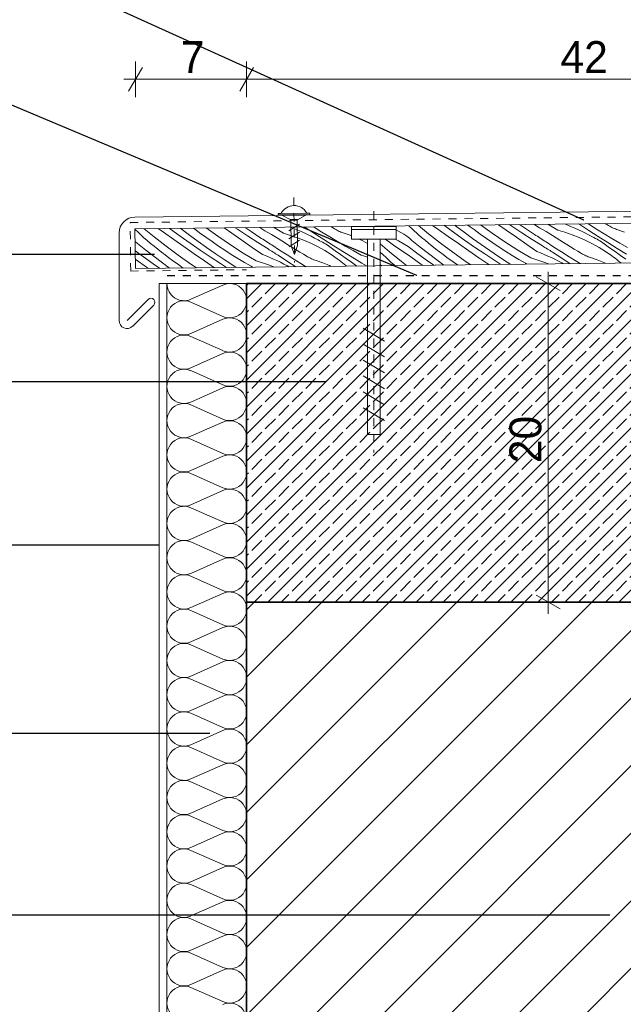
# Model space of a CAD drawing. Extents: x -109972 to -86652, y 98618 to 122888.
# Tile 42 of 74: x -93004 to -92625, y 107016 to 107634. Entities that reach past the tile are written whole.
import ezdxf

# ---------------------------------------------------------------- set-up
doc = ezdxf.new("R2010")
doc.units = 0
doc.header["$MEASUREMENT"] = 0
doc.linetypes.add('Dashed', pattern=[56.444445, 28.222222, -28.222222])
doc.linetypes.add('Hidden Line', pattern=[10, 5, -5])
for name, color, linetype, lineweight in [('A-Opisy_Nr_Pióra__21', 7, 'Continuous', 13), ('Arch konstrukcja dachu_Nr_Pióra__21', 7, 'Continuous', 13), ('Arch wykończenie_Nr_Pióra__46', 5, 'Continuous', 13), ('Arch wymiary_Nr_Pióra__21', 7, 'Continuous', 13), ('Arch ściany nośne_Nr_Pióra__21', 7, 'Continuous', 13), ('Arch ściany nośne_Nr_Pióra__27', 7, 'Continuous', 35), ('INWENT.ŚCIANY_Nr_Pióra__1', 7, 'Continuous', 25), ('INWENT.ŚCIANY_Nr_Pióra__21', 7, 'Continuous', 13)]:
    doc.layers.add(name, color=color, linetype=linetype, lineweight=lineweight)
doc.layers.add('Arch ocieplenie', color=7, linetype='Continuous')
doc.layers.add('Arch wymiary', color=7, linetype='Continuous')
for name, color, linetype, lineweight, true_color in [('Arch ocieplenie_Nr_Pióra__25', 7, 'Continuous', 15, 0x40a5ff), ('Arch stropy_Nr_Pióra__3', 7, 'Continuous', 18, 0xff6600), ('Arch wykończenie_Nr_Pióra__14', 7, 'Continuous', 18, 0xbd8b17), ('arch wypelnienia_Nr_Pióra__104', 7, 'Continuous', 13, 0x876532)]:
    doc.layers.add(name, color=color, linetype=linetype, lineweight=lineweight, true_color=true_color)
doc.styles.add('GENERATED_STYLE_2', font='txt')
doc.dimstyles.new('GENERATED_STYLE__3', dxfattribs={"dimtxt": 20, "dimasz": 11.4, "dimexe": 0.18, "dimexo": 0, "dimgap": 0.09, "dimtad": 1, "dimdec": 0, "dimlfac": 0.1, "dimzin": 0, "dimdsep": 46, "dimtxsty": 'GENERATED_STYLE_2', "dimblk": 'ARROWHEAD_2', "dimblk1": 'ARROWHEAD_2', "dimblk2": 'ARROWHEAD_2', "dimcen": 0.09, "dimclrd": 7, "dimclre": 7, "dimclrt": 7, "dimazin": 0, "dimtfac": 1, "dimtdec": 4, "dimtmove": 0, "dimatfit": 3, "dimfxl": 0, "dimtolj": 1, "dimtzin": 0, "dimarcsym": 0})
doc.dimstyles.new('GENERATED_STYLE__4', dxfattribs={"dimtxt": 20, "dimasz": 11.4, "dimexe": 0.18, "dimexo": 0, "dimgap": 0.09, "dimtad": 1, "dimtih": 1, "dimtoh": 1, "dimdec": 0, "dimlfac": 0.1, "dimzin": 0, "dimdsep": 46, "dimtxsty": 'GENERATED_STYLE_2', "dimblk": 'ARROWHEAD_2', "dimblk1": 'ARROWHEAD_2', "dimblk2": 'ARROWHEAD_2', "dimcen": 0.09, "dimclrd": 7, "dimclre": 7, "dimclrt": 7, "dimazin": 0, "dimtfac": 1, "dimtdec": 4, "dimtmove": 0, "dimatfit": 3, "dimfxl": 0, "dimtolj": 1, "dimtzin": 0, "dimarcsym": 0})
doc.dimstyles.new('GENERATED_STYLE__5', dxfattribs={"dimtxt": 0.18, "dimasz": 27.36, "dimexe": 0.18, "dimexo": 0.0625, "dimgap": 0.09, "dimtad": 0, "dimtih": 1, "dimtoh": 1, "dimdec": 4, "dimzin": 0, "dimdsep": 46, "dimcen": 0.09, "dimadec": 0, "dimazin": 0, "dimtfac": 1, "dimtdec": 4, "dimtmove": 0, "dimatfit": 3, "dimldrblk": 'ARROWHEAD_5', "dimfxl": 0, "dimtolj": 1, "dimtzin": 0, "dimarcsym": 0})

# ---------------------------------------------------------------- blocks, each defined once
blk = doc.blocks.new('*X12')
at = {"layer": 'arch wypelnienia_Nr_Pióra__104', "linetype": 'Continuous'}
for p, q in [((-92929.79, 107500.37), (-92932.03, 107502.31)), ((-92920.04, 107497.64), (-92926.22, 107502.72)), ((-92914.18, 107500.48), (-92917.52, 107502.81)), ((-92909.74, 107502.5), (-92910.27, 107502.89)), ((-92903.56, 107498.02), (-92909.74, 107502.5)), ((-92903, 107502.61), (-92903.46, 107502.97)), ((-92897.73, 107498.63), (-92903, 107502.61)), ((-92893.77, 107501.94), (-92895.23, 107503.06)), ((-92891.44, 107500.2), (-92893.77, 107501.94)), ((-92880, 107497.92), (-92887.36, 107503.15)), ((-92871.29, 107499.94), (-92876.09, 107503.27)), ((-92867.69, 107502.42), (-92869.07, 107503.35)), ((-92861.33, 107498.2), (-92867.69, 107502.42)), ((-92859.06, 107500.85), (-92862.88, 107503.41)), ((-92850.36, 107501.46), (-92853.68, 107503.51)), ((-92846.22, 107498.98), (-92850.36, 107501.46)), ((-92838.8, 107499.87), (-92844.95, 107503.61)), ((-92834.4, 107503.73), (-92832.57, 107503)), ((-92832.57, 107503), (-92830.3, 107502.06)), ((-92830.3, 107502.06), (-92828.05, 107501.08)), ((-92825.05, 107503.48), (-92825.62, 107503.82)), ((-92819.22, 107499.63), (-92825.05, 107503.48)), ((-92819.42, 107503.63), (-92819.81, 107503.89)), ((-92814.59, 107500.58), (-92819.42, 107503.63)), ((-92806.88, 107502.76), (-92809.01, 107504)), ((-92806.21, 107502.34), (-92806.88, 107502.76)), ((-92805.52, 107501.95), (-92806.21, 107502.34)), ((-92804.82, 107501.58), (-92805.52, 107501.95)), ((-92804.11, 107501.24), (-92804.82, 107501.58)), ((-92803.39, 107500.92), (-92804.11, 107501.24)), ((-92926.63, 107497.25), (-92929.79, 107500.37)), ((-92924.42, 107495.37), (-92926.63, 107497.25)), ((-92922.2, 107493.51), (-92924.42, 107495.37)), ((-92912.51, 107491.74), (-92920.04, 107497.64)), ((-92907.72, 107495.99), (-92914.18, 107500.48)), ((-92901.27, 107491.49), (-92907.72, 107495.99)), ((-92897.33, 107493.61), (-92903.56, 107498.02)), ((-92892.41, 107494.71), (-92897.73, 107498.63)), ((-92887.54, 107497.36), (-92891.44, 107500.2)), ((-92883.6, 107494.57), (-92887.54, 107497.36)), ((-92872.07, 107492.57), (-92880, 107497.92)), ((-92864.83, 107495.45), (-92871.29, 107499.94)), ((-92858.37, 107490.96), (-92864.83, 107495.45)), ((-92854.92, 107494.06), (-92861.33, 107498.2)), ((-92853.53, 107497.23), (-92859.06, 107500.85)), ((-92852.6, 107496.63), (-92853.53, 107497.23)), ((-92851.66, 107496.03), (-92852.6, 107496.63)), ((-92850.72, 107495.43), (-92851.66, 107496.03)), ((-92849.79, 107494.84), (-92850.72, 107495.43)), ((-92842.04, 107496.56), (-92846.22, 107498.98)), ((-92839.81, 107495.1), (-92842.04, 107496.56)), ((-92837.57, 107493.65), (-92839.81, 107495.1)), ((-92838.8, 107499.87), (-92834.29, 107498.53)), ((-92834.29, 107498.53), (-92829.84, 107497)), ((-92829.84, 107497), (-92825.46, 107495.27)), ((-92828.05, 107501.08), (-92825.81, 107500.07)), ((-92825.81, 107500.07), (-92823.6, 107499.02)), ((-92825.46, 107495.27), (-92821.17, 107493.35)), ((-92823.6, 107499.02), (-92821.4, 107497.93)), ((-92821.4, 107497.93), (-92819.21, 107496.81)), ((-92813.36, 107495.84), (-92819.22, 107499.63)), ((-92819.21, 107496.81), (-92817.05, 107495.65)), ((-92816.08, 107495.19), (-92817.05, 107495.65)), ((-92815.12, 107494.7), (-92816.08, 107495.19)), ((-92809.72, 107497.58), (-92814.59, 107500.58)), ((-92807.47, 107492.09), (-92813.36, 107495.84)), ((-92804.82, 107494.63), (-92809.72, 107497.58)), ((-92802.65, 107500.62), (-92803.39, 107500.92)), ((-92801.91, 107500.36), (-92802.65, 107500.62)), ((-92801.16, 107500.12), (-92801.91, 107500.36)), ((-92796.95, 107498.7), (-92801.16, 107500.12)), ((-92795.92, 107498.28), (-92796.95, 107498.7)), ((-92788.86, 107495.07), (-92791.14, 107496.18)), ((-92785.92, 107493.39), (-92788.86, 107495.07)), ((-92930.44, 107493.37), (-92931.94, 107494.66)), ((-92926.79, 107485.07), (-92931.88, 107488.84)), ((-92925.27, 107489.24), (-92930.44, 107493.37)), ((-92920.06, 107485.18), (-92925.27, 107489.24)), ((-92919.95, 107491.67), (-92922.2, 107493.51)), ((-92917.69, 107489.85), (-92919.95, 107491.67)), ((-92915.42, 107488.05), (-92917.69, 107489.85)), ((-92904.85, 107486.03), (-92912.51, 107491.74)), ((-92894.81, 107487), (-92901.27, 107491.49)), ((-92891.06, 107489.27), (-92897.33, 107493.61)), ((-92887.03, 107490.87), (-92892.41, 107494.71)), ((-92884.74, 107484.99), (-92891.06, 107489.27)), ((-92881.6, 107487.11), (-92887.03, 107490.87)), ((-92879.61, 107491.84), (-92883.6, 107494.57)), ((-92875.58, 107489.18), (-92879.61, 107491.84)), ((-92871.52, 107486.57), (-92875.58, 107489.18)), ((-92864.02, 107487.41), (-92872.07, 107492.57)), ((-92851.9, 107486.47), (-92858.37, 107490.96)), ((-92848.47, 107489.98), (-92854.92, 107494.06)), ((-92848.85, 107494.25), (-92849.79, 107494.84)), ((-92847.91, 107493.66), (-92848.85, 107494.25)), ((-92847.68, 107489.48), (-92848.47, 107489.98)), ((-92846.96, 107493.07), (-92847.91, 107493.66)), ((-92846.88, 107488.99), (-92847.68, 107489.48)), ((-92846.02, 107492.49), (-92846.96, 107493.07)), ((-92846.09, 107488.5), (-92846.88, 107488.99)), ((-92841.26, 107489.31), (-92846.02, 107492.49)), ((-92836.47, 107486.2), (-92841.26, 107489.31)), ((-92835.32, 107492.22), (-92837.57, 107493.65)), ((-92833.06, 107490.81), (-92835.32, 107492.22)), ((-92830.79, 107489.42), (-92833.06, 107490.81)), ((-92828.52, 107488.04), (-92830.79, 107489.42)), ((-92821.17, 107493.35), (-92816.96, 107491.24)), ((-92816.96, 107491.24), (-92812.86, 107488.95)), ((-92814.17, 107494.19), (-92815.12, 107494.7)), ((-92813.24, 107493.66), (-92814.17, 107494.19)), ((-92812.31, 107493.11), (-92813.24, 107493.66)), ((-92812.86, 107488.95), (-92808.86, 107486.48)), ((-92811.4, 107492.53), (-92812.31, 107493.11)), ((-92810.51, 107491.94), (-92811.4, 107492.53)), ((-92809.63, 107491.32), (-92810.51, 107491.94)), ((-92806.23, 107488.89), (-92809.63, 107491.32)), ((-92801.55, 107488.39), (-92807.47, 107492.09)), ((-92802.82, 107486.46), (-92806.23, 107488.89)), ((-92799.89, 107491.75), (-92804.82, 107494.63)), ((-92794.92, 107488.93), (-92799.89, 107491.75)), ((-92789.91, 107486.16), (-92794.92, 107488.93)), ((-92931.23, 107483.05), (-92931.82, 107483.46)), ((-92924.78, 107478.56), (-92931.23, 107483.05)), ((-92920.61, 107480.59), (-92926.79, 107485.07)), ((-92914.78, 107481.2), (-92920.06, 107485.18)), ((-92913.13, 107486.27), (-92915.42, 107488.05)), ((-92910.82, 107484.51), (-92913.13, 107486.27)), ((-92908.49, 107482.77), (-92910.82, 107484.51)), ((-92904.59, 107479.93), (-92908.49, 107482.77)), ((-92897.05, 107480.49), (-92904.85, 107486.03)), ((-92888.34, 107482.5), (-92894.81, 107487)), ((-92878.38, 107480.77), (-92884.74, 107484.99)), ((-92876.11, 107483.42), (-92881.6, 107487.11)), ((-92870.58, 107479.8), (-92876.11, 107483.42)), ((-92867.41, 107484.03), (-92871.52, 107486.57)), ((-92863.27, 107481.54), (-92867.41, 107484.03)), ((-92855.85, 107482.44), (-92864.02, 107487.41)), ((-92851.9, 107486.47), (-92849.62, 107485.57)), ((-92849.62, 107485.57), (-92847.35, 107484.63)), ((-92847.35, 107484.63), (-92845.1, 107483.65)), ((-92845.29, 107488), (-92846.09, 107488.5)), ((-92844.49, 107487.51), (-92845.29, 107488)), ((-92845.1, 107483.65), (-92842.87, 107482.64)), ((-92843.7, 107487.02), (-92844.49, 107487.51)), ((-92842.9, 107486.53), (-92843.7, 107487.02)), ((-92842.1, 107486.05), (-92842.9, 107486.53)), ((-92842.87, 107482.64), (-92840.65, 107481.59)), ((-92836.27, 107482.2), (-92842.1, 107486.05)), ((-92831.64, 107483.14), (-92836.47, 107486.2)), ((-92826.77, 107480.15), (-92831.64, 107483.14)), ((-92826.23, 107486.67), (-92828.52, 107488.04)), ((-92823.93, 107485.32), (-92826.23, 107486.67)), ((-92823.26, 107484.91), (-92823.93, 107485.32)), ((-92822.57, 107484.52), (-92823.26, 107484.91)), ((-92821.87, 107484.15), (-92822.57, 107484.52)), ((-92821.16, 107483.8), (-92821.87, 107484.15)), ((-92820.44, 107483.49), (-92821.16, 107483.8)), ((-92819.71, 107483.19), (-92820.44, 107483.49)), ((-92818.96, 107482.93), (-92819.71, 107483.19)), ((-92818.21, 107482.69), (-92818.96, 107482.93)), ((-92814.01, 107481.27), (-92818.21, 107482.69)), ((-92808.86, 107486.48), (-92804.97, 107483.83)), ((-92803.85, 107483.03), (-92804.97, 107483.83)), ((-92802.75, 107482.21), (-92803.85, 107483.03)), ((-92799.42, 107484.04), (-92802.82, 107486.46)), ((-92795.6, 107484.74), (-92801.55, 107488.39)), ((-92796.01, 107481.62), (-92799.42, 107484.04)), ((-92789.62, 107481.13), (-92795.6, 107484.74)), ((-92787.87, 107485.5), (-92789.91, 107486.16)), ((-92785.92, 107484.75), (-92787.87, 107485.5)), ((-92923.62, 107477.75), (-92924.78, 107478.56)), ((-92916.71, 107477.83), (-92920.61, 107480.59)), ((-92910.29, 107477.9), (-92914.78, 107481.2)), ((-92901.85, 107477.99), (-92904.59, 107479.93)), ((-92893.49, 107478.09), (-92897.05, 107480.49)), ((-92882.17, 107478.21), (-92888.34, 107482.5)), ((-92874.56, 107478.3), (-92878.38, 107480.77)), ((-92869.65, 107479.2), (-92870.58, 107479.8)), ((-92868.71, 107478.6), (-92869.65, 107479.2)), ((-92868.35, 107478.37), (-92868.71, 107478.6)), ((-92859.09, 107479.12), (-92863.27, 107481.54)), ((-92858.11, 107478.48), (-92859.09, 107479.12)), ((-92855.85, 107482.44), (-92851.34, 107481.1)), ((-92851.34, 107481.1), (-92846.89, 107479.57)), ((-92846.89, 107479.57), (-92844.53, 107478.64)), ((-92840.65, 107481.59), (-92838.45, 107480.5)), ((-92838.45, 107480.5), (-92836.27, 107479.38)), ((-92831.01, 107478.79), (-92836.27, 107482.2)), ((-92836.27, 107479.38), (-92835.08, 107478.74)), ((-92824.63, 107478.86), (-92826.77, 107480.15)), ((-92809.9, 107479.59), (-92814.01, 107481.27)), ((-92808.77, 107479.04), (-92809.9, 107479.59)), ((-92801.66, 107481.37), (-92802.75, 107482.21)), ((-92800.58, 107480.52), (-92801.66, 107481.37)), ((-92799.51, 107479.66), (-92800.58, 107480.52)), ((-92798.89, 107479.15), (-92799.51, 107479.66)), ((-92796.01, 107481.62), (-92792.59, 107479.22)), ((-92786.49, 107479.29), (-92789.62, 107481.13))]:
    blk.add_line(p, q, dxfattribs=at)
blk = doc.blocks.new('Wypełnienie_6')
at = {"layer": 'arch wypelnienia_Nr_Pióra__104', "linetype": 'Dashed'}
blk.add_blockref('*X12', (0, 0), dxfattribs=at)
blk = doc.blocks.new('*X14')
at = {"layer": 'arch wypelnienia_Nr_Pióra__104', "linetype": 'Continuous'}
for p, q in [((-92766.87, 107501.27), (-92767.92, 107501.75)), ((-92764.97, 107500.27), (-92766.87, 107501.27)), ((-92757.38, 107502.27), (-92760.05, 107504.59)), ((-92754.22, 107499.15), (-92757.38, 107502.27)), ((-92747.63, 107499.54), (-92753.86, 107504.66)), ((-92741.77, 107502.38), (-92745.18, 107504.76)), ((-92735.31, 107497.88), (-92741.77, 107502.38)), ((-92737.33, 107504.4), (-92737.92, 107504.84)), ((-92731.15, 107499.92), (-92737.33, 107504.4)), ((-92730.59, 107504.51), (-92731.12, 107504.91)), ((-92725.32, 107500.52), (-92730.59, 107504.51)), ((-92721.36, 107503.84), (-92722.89, 107505.01)), ((-92719.03, 107502.1), (-92721.36, 107503.84)), ((-92715.13, 107499.25), (-92719.03, 107502.1)), ((-92707.59, 107499.82), (-92715.02, 107505.09)), ((-92698.88, 107501.83), (-92703.76, 107505.22)), ((-92692.42, 107497.34), (-92698.88, 107501.83)), ((-92695.28, 107504.31), (-92696.74, 107505.3)), ((-92688.92, 107500.1), (-92695.28, 107504.31)), ((-92686.65, 107502.74), (-92690.55, 107505.37)), ((-92681.12, 107499.12), (-92686.65, 107502.74)), ((-92677.95, 107503.35), (-92681.37, 107505.47)), ((-92673.81, 107500.87), (-92677.95, 107503.35)), ((-92666.39, 107501.76), (-92672.64, 107505.57)), ((-92666.39, 107501.76), (-92661.88, 107500.43)), ((-92662.15, 107505.69), (-92660.16, 107504.9)), ((-92660.16, 107504.9), (-92657.89, 107503.96)), ((-92657.89, 107503.96), (-92655.64, 107502.98)), ((-92655.64, 107502.98), (-92653.4, 107501.96)), ((-92653.4, 107501.96), (-92651.19, 107500.91)), ((-92652.64, 107505.37), (-92653.32, 107505.79)), ((-92646.81, 107501.53), (-92652.64, 107505.37)), ((-92647.01, 107505.53), (-92647.51, 107505.85)), ((-92642.18, 107502.47), (-92647.01, 107505.53)), ((-92640.95, 107497.73), (-92646.81, 107501.53)), ((-92637.31, 107499.47), (-92642.18, 107502.47)), ((-92634.47, 107504.65), (-92636.72, 107505.97)), ((-92633.8, 107504.23), (-92634.47, 107504.65)), ((-92633.11, 107503.84), (-92633.8, 107504.23)), ((-92632.41, 107503.47), (-92633.11, 107503.84)), ((-92631.7, 107503.13), (-92632.41, 107503.47)), ((-92630.98, 107502.81), (-92631.7, 107503.13)), ((-92630.24, 107502.52), (-92630.98, 107502.81)), ((-92629.5, 107502.25), (-92630.24, 107502.52)), ((-92628.75, 107502.01), (-92629.5, 107502.25)), ((-92624.54, 107500.6), (-92628.75, 107502.01)), ((-92772.12, 107494.24), (-92774.89, 107496.18)), ((-92766.55, 107495.01), (-92768.54, 107496.18)), ((-92760.51, 107491.51), (-92766.55, 107495.01)), ((-92763.13, 107499.17), (-92764.97, 107500.27)), ((-92761.35, 107497.96), (-92763.13, 107499.17)), ((-92759.65, 107496.66), (-92761.35, 107497.96)), ((-92758.03, 107495.26), (-92759.65, 107496.66)), ((-92752.86, 107491.13), (-92758.03, 107495.26)), ((-92752.01, 107497.27), (-92754.22, 107499.15)), ((-92749.79, 107495.41), (-92752.01, 107497.27)), ((-92747.54, 107493.57), (-92749.79, 107495.41)), ((-92740.1, 107493.64), (-92747.63, 107499.54)), ((-92728.86, 107493.38), (-92735.31, 107497.88)), ((-92724.92, 107495.51), (-92731.15, 107499.92)), ((-92720, 107496.61), (-92725.32, 107500.52)), ((-92718.65, 107491.16), (-92724.92, 107495.51)), ((-92714.62, 107492.77), (-92720, 107496.61)), ((-92711.19, 107496.47), (-92715.13, 107499.25)), ((-92707.2, 107493.74), (-92711.19, 107496.47)), ((-92699.66, 107494.47), (-92707.59, 107499.82)), ((-92685.96, 107492.85), (-92692.42, 107497.34)), ((-92682.51, 107495.95), (-92688.92, 107500.1)), ((-92676.06, 107491.87), (-92682.51, 107495.95)), ((-92680.19, 107498.52), (-92681.12, 107499.12)), ((-92679.25, 107497.92), (-92680.19, 107498.52)), ((-92678.31, 107497.33), (-92679.25, 107497.92)), ((-92677.38, 107496.73), (-92678.31, 107497.33)), ((-92676.44, 107496.14), (-92677.38, 107496.73)), ((-92675.5, 107495.55), (-92676.44, 107496.14)), ((-92674.55, 107494.97), (-92675.5, 107495.55)), ((-92673.61, 107494.38), (-92674.55, 107494.97)), ((-92669.63, 107498.45), (-92673.81, 107500.87)), ((-92667.4, 107496.99), (-92669.63, 107498.45)), ((-92665.16, 107495.55), (-92667.4, 107496.99)), ((-92662.91, 107494.12), (-92665.16, 107495.55)), ((-92661.88, 107500.43), (-92657.43, 107498.9)), ((-92657.43, 107498.9), (-92653.05, 107497.17)), ((-92653.05, 107497.17), (-92648.76, 107495.25)), ((-92651.19, 107500.91), (-92648.99, 107499.83)), ((-92648.99, 107499.83), (-92646.8, 107498.7)), ((-92648.76, 107495.25), (-92644.55, 107493.14)), ((-92646.8, 107498.7), (-92644.64, 107497.55)), ((-92643.67, 107497.08), (-92644.64, 107497.55)), ((-92642.71, 107496.59), (-92643.67, 107497.08)), ((-92641.76, 107496.09), (-92642.71, 107496.59)), ((-92640.83, 107495.55), (-92641.76, 107496.09)), ((-92635.06, 107493.98), (-92640.95, 107497.73)), ((-92639.9, 107495), (-92640.83, 107495.55)), ((-92638.99, 107494.43), (-92639.9, 107495)), ((-92632.41, 107496.53), (-92637.31, 107499.47)), ((-92627.48, 107493.65), (-92632.41, 107496.53)), ((-92772.07, 107488.18), (-92777.92, 107493.23)), ((-92768.7, 107491.84), (-92772.12, 107494.24)), ((-92765.28, 107489.45), (-92768.7, 107491.84)), ((-92758.82, 107484.95), (-92765.28, 107489.45)), ((-92754.38, 107486.97), (-92760.51, 107491.51)), ((-92747.65, 107487.08), (-92752.86, 107491.13)), ((-92745.28, 107491.74), (-92747.54, 107493.57)), ((-92743.01, 107489.94), (-92745.28, 107491.74)), ((-92740.72, 107488.16), (-92743.01, 107489.94)), ((-92732.44, 107487.92), (-92740.1, 107493.64)), ((-92722.4, 107488.89), (-92728.86, 107493.38)), ((-92715.93, 107484.4), (-92722.4, 107488.89)), ((-92712.33, 107486.88), (-92718.65, 107491.16)), ((-92709.19, 107489), (-92714.62, 107492.77)), ((-92703.7, 107485.31), (-92709.19, 107489)), ((-92703.17, 107491.07), (-92707.2, 107493.74)), ((-92699.11, 107488.47), (-92703.17, 107491.07)), ((-92691.61, 107489.3), (-92699.66, 107494.47)), ((-92683.44, 107484.33), (-92691.61, 107489.3)), ((-92679.49, 107488.37), (-92685.96, 107492.85)), ((-92675.27, 107491.38), (-92676.06, 107491.87)), ((-92674.47, 107490.88), (-92675.27, 107491.38)), ((-92673.68, 107490.39), (-92674.47, 107490.88)), ((-92672.88, 107489.9), (-92673.68, 107490.39)), ((-92668.85, 107491.21), (-92673.61, 107494.38)), ((-92672.08, 107489.41), (-92672.88, 107489.9)), ((-92671.29, 107488.92), (-92672.08, 107489.41)), ((-92670.49, 107488.43), (-92671.29, 107488.92)), ((-92664.06, 107488.1), (-92668.85, 107491.21)), ((-92660.65, 107492.71), (-92662.91, 107494.12)), ((-92658.38, 107491.31), (-92660.65, 107492.71)), ((-92656.1, 107489.93), (-92658.38, 107491.31)), ((-92653.82, 107488.57), (-92656.1, 107489.93)), ((-92644.55, 107493.14), (-92640.45, 107490.85)), ((-92640.45, 107490.85), (-92636.45, 107488.37)), ((-92638.1, 107493.83), (-92638.99, 107494.43)), ((-92637.21, 107493.21), (-92638.1, 107493.83)), ((-92633.82, 107490.78), (-92637.21, 107493.21)), ((-92629.14, 107490.28), (-92635.06, 107493.98)), ((-92630.41, 107488.36), (-92633.82, 107490.78)), ((-92623.19, 107486.63), (-92629.14, 107490.28)), ((-92622.51, 107490.82), (-92627.48, 107493.65)), ((-92777.78, 107487.74), (-92777.92, 107487.85)), ((-92774.43, 107484.84), (-92777.78, 107487.74)), ((-92771.27, 107481.72), (-92774.43, 107484.84)), ((-92764.68, 107482.11), (-92772.07, 107488.18)), ((-92752.37, 107480.45), (-92758.82, 107484.95)), ((-92748.2, 107482.49), (-92754.38, 107486.97)), ((-92742.37, 107483.09), (-92747.65, 107487.08)), ((-92737.94, 107479.84), (-92742.37, 107483.09)), ((-92738.41, 107486.41), (-92740.72, 107488.16)), ((-92736.08, 107484.67), (-92738.41, 107486.41)), ((-92732.18, 107481.82), (-92736.08, 107484.67)), ((-92724.64, 107482.39), (-92732.44, 107487.92)), ((-92709.82, 107480.15), (-92715.93, 107484.4)), ((-92705.97, 107482.67), (-92712.33, 107486.88)), ((-92702.21, 107480.24), (-92705.97, 107482.67)), ((-92698.17, 107481.69), (-92703.7, 107485.31)), ((-92695, 107485.92), (-92699.11, 107488.47)), ((-92690.86, 107483.44), (-92695, 107485.92)), ((-92686.68, 107481.02), (-92690.86, 107483.44)), ((-92683.44, 107484.33), (-92678.93, 107483)), ((-92679.49, 107488.37), (-92677.21, 107487.47)), ((-92678.93, 107483), (-92674.48, 107481.47)), ((-92677.21, 107487.47), (-92674.94, 107486.53)), ((-92674.94, 107486.53), (-92672.69, 107485.55)), ((-92672.69, 107485.55), (-92670.46, 107484.53)), ((-92669.69, 107487.94), (-92670.49, 107488.43)), ((-92670.46, 107484.53), (-92668.24, 107483.48)), ((-92663.86, 107484.1), (-92669.69, 107487.94)), ((-92668.24, 107483.48), (-92666.04, 107482.4)), ((-92659.23, 107485.04), (-92664.06, 107488.1)), ((-92658.66, 107480.73), (-92663.86, 107484.1)), ((-92654.36, 107482.04), (-92659.23, 107485.04)), ((-92651.52, 107487.22), (-92653.82, 107488.57)), ((-92650.85, 107486.8), (-92651.52, 107487.22)), ((-92650.16, 107486.41), (-92650.85, 107486.8)), ((-92649.46, 107486.04), (-92650.16, 107486.41)), ((-92648.75, 107485.7), (-92649.46, 107486.04)), ((-92648.03, 107485.38), (-92648.75, 107485.7)), ((-92647.3, 107485.09), (-92648.03, 107485.38)), ((-92646.55, 107484.82), (-92647.3, 107485.09)), ((-92645.8, 107484.58), (-92646.55, 107484.82)), ((-92641.59, 107483.17), (-92645.8, 107484.58)), ((-92637.49, 107481.48), (-92641.59, 107483.17)), ((-92636.45, 107488.37), (-92632.56, 107485.73)), ((-92631.44, 107484.92), (-92632.56, 107485.73)), ((-92630.34, 107484.1), (-92631.44, 107484.92)), ((-92627.01, 107485.94), (-92630.41, 107488.36)), ((-92629.25, 107483.27), (-92630.34, 107484.1)), ((-92628.17, 107482.42), (-92629.25, 107483.27)), ((-92623.6, 107483.52), (-92627.01, 107485.94)), ((-92776.92, 107479.4), (-92777.92, 107480.17)), ((-92769.06, 107479.84), (-92771.27, 107481.72)), ((-92768.65, 107479.49), (-92769.06, 107479.84)), ((-92761.45, 107479.57), (-92764.68, 107482.11)), ((-92751.27, 107479.69), (-92752.37, 107480.45)), ((-92744.36, 107479.76), (-92748.2, 107482.49)), ((-92729.5, 107479.93), (-92732.18, 107481.82)), ((-92721.14, 107480.02), (-92724.64, 107482.39)), ((-92697.24, 107481.09), (-92698.17, 107481.69)), ((-92696.3, 107480.49), (-92697.24, 107481.09)), ((-92696.01, 107480.31), (-92696.3, 107480.49)), ((-92685.77, 107480.42), (-92686.68, 107481.02)), ((-92674.48, 107481.47), (-92672.22, 107480.57)), ((-92666.04, 107482.4), (-92663.85, 107481.27)), ((-92663.85, 107481.27), (-92662.75, 107480.68)), ((-92652.29, 107480.8), (-92654.36, 107482.04)), ((-92636.45, 107480.98), (-92637.49, 107481.48)), ((-92627.1, 107481.56), (-92628.17, 107482.42)), ((-92626.53, 107481.09), (-92627.1, 107481.56))]:
    blk.add_line(p, q, dxfattribs=at)
blk = doc.blocks.new('Wypełnienie_7')
at = {"layer": 'arch wypelnienia_Nr_Pióra__104', "linetype": 'Dashed'}
blk.add_blockref('*X14', (0, 0), dxfattribs=at)
blk = doc.blocks.new('Izolacja cieplna 14_2', base_point=(-92911.92, 106758.25))
at = {"layer": 'Arch ocieplenie_Nr_Pióra__25', "linetype": 'Continuous'}
for p, q in [((-92897.02, 107458.39), (-92876.82, 107467.34)), ((-92876.82, 107447.64), (-92897.02, 107456.59)), ((-92897.02, 107436.88), (-92876.82, 107445.83)), ((-92876.82, 107426.12), (-92897.02, 107435.07)), ((-92897.02, 107415.36), (-92876.82, 107424.31)), ((-92876.82, 107404.61), (-92897.02, 107413.56)), ((-92897.02, 107393.85), (-92876.82, 107402.8)), ((-92876.82, 107383.09), (-92897.02, 107392.04)), ((-92897.02, 107372.33), (-92876.82, 107381.28)), ((-92876.82, 107361.57), (-92897.02, 107370.52)), ((-92897.02, 107350.82), (-92876.82, 107359.77)), ((-92876.82, 107340.06), (-92897.02, 107349.01)), ((-92897.02, 107329.3), (-92876.82, 107338.25)), ((-92876.82, 107318.54), (-92897.02, 107327.49)), ((-92897.02, 107307.79), (-92876.82, 107316.74)), ((-92876.82, 107297.03), (-92897.02, 107305.98)), ((-92897.02, 107286.27), (-92876.82, 107295.22)), ((-92876.82, 107275.51), (-92897.02, 107284.46)), ((-92897.02, 107264.76), (-92876.82, 107273.71)), ((-92876.82, 107254), (-92897.02, 107262.95)), ((-92897.02, 107243.24), (-92876.82, 107252.19)), ((-92876.82, 107232.48), (-92897.02, 107241.43)), ((-92897.02, 107221.73), (-92876.82, 107230.68)), ((-92876.82, 107210.97), (-92897.02, 107219.92)), ((-92897.02, 107200.21), (-92876.82, 107209.16)), ((-92876.82, 107189.45), (-92897.02, 107198.4)), ((-92897.02, 107178.7), (-92876.82, 107187.65)), ((-92876.82, 107167.94), (-92897.02, 107176.89)), ((-92897.02, 107157.18), (-92876.82, 107166.13)), ((-92876.82, 107146.42), (-92897.02, 107155.37)), ((-92897.02, 107135.67), (-92876.82, 107144.62)), ((-92876.82, 107124.91), (-92897.02, 107133.86)), ((-92897.02, 107114.15), (-92876.82, 107123.1)), ((-92876.82, 107103.39), (-92897.02, 107112.34)), ((-92897.02, 107092.64), (-92876.82, 107101.59)), ((-92876.82, 107081.88), (-92897.02, 107090.83)), ((-92897.02, 107071.12), (-92876.82, 107080.07)), ((-92876.82, 107060.36), (-92897.02, 107069.31)), ((-92897.02, 107049.6), (-92876.82, 107058.55)), ((-92876.82, 107038.85), (-92897.02, 107047.8)), ((-92897.02, 107028.09), (-92876.82, 107037.04)), ((-92876.82, 107017.33), (-92897.02, 107026.28))]:
    blk.add_line(p, q, dxfattribs=at)
for centre, start_param, end_param in [((-92901.29, 107468.25), 1.570796, 3.554385), ((-92872.56, 107457.49), 2.728799, 6.695979), ((-92901.29, 107446.73), 5.870392, 9.837571), ((-92872.56, 107435.97), 2.728799, 6.695979), ((-92901.29, 107425.22), 5.870392, 9.837571), ((-92872.56, 107414.46), 2.728799, 6.695979), ((-92901.29, 107403.7), 5.870392, 9.837571), ((-92872.56, 107392.94), 2.728799, 6.695979), ((-92901.29, 107382.19), 5.870392, 9.837571), ((-92872.56, 107371.43), 2.728799, 6.695979), ((-92901.29, 107360.67), 5.870392, 9.837571), ((-92872.56, 107349.91), 2.728799, 6.695979), ((-92901.29, 107339.16), 5.870392, 9.837571), ((-92872.56, 107328.4), 2.728799, 6.695979), ((-92901.29, 107317.64), 5.870392, 9.837571), ((-92872.56, 107306.88), 2.728799, 6.695979), ((-92901.29, 107296.13), 5.870392, 9.837571), ((-92872.56, 107285.37), 2.728799, 6.695979), ((-92901.29, 107274.61), 5.870392, 9.837571), ((-92872.56, 107263.85), 2.728799, 6.695979), ((-92901.29, 107253.09), 5.870392, 9.837571), ((-92872.56, 107242.34), 2.728799, 6.695979), ((-92901.29, 107231.58), 5.870392, 9.837571), ((-92872.56, 107220.82), 2.728799, 6.695979), ((-92901.29, 107210.06), 5.870392, 9.837571), ((-92872.56, 107199.31), 2.728799, 6.695979), ((-92901.29, 107188.55), 5.870392, 9.837571), ((-92872.56, 107177.79), 2.728799, 6.695979), ((-92901.29, 107167.03), 5.870392, 9.837571), ((-92872.56, 107156.28), 2.728799, 6.695979), ((-92901.29, 107145.52), 5.870392, 9.837571), ((-92872.56, 107134.76), 2.728799, 6.695979), ((-92901.29, 107124), 5.870392, 9.837571), ((-92872.56, 107113.25), 2.728799, 6.695979), ((-92901.29, 107102.49), 5.870392, 9.837571), ((-92872.56, 107091.73), 2.728799, 6.695979), ((-92901.29, 107080.97), 5.870392, 9.837571), ((-92872.56, 107070.22), 2.728799, 6.695979), ((-92901.29, 107059.46), 5.870392, 9.837571), ((-92872.56, 107048.7), 2.728799, 6.695979), ((-92901.29, 107037.94), 5.870392, 9.837571), ((-92872.56, 107027.19), 2.728799, 6.695979), ((-92901.29, 107016.43), 5.870392, 9.837571), ((-92872.56, 107005.67), 2.728799, 6.695979)]:
    blk.add_ellipse(centre, major_axis=(0, 10.76), ratio=0.988504, start_param=start_param, end_param=end_param, dxfattribs=at)
blk = doc.blocks.new('*D116')
at = {"layer": 'Arch wymiary_Nr_Pióra__21', "linetype": 'Continuous'}
for p, q in [((-92664.98, 107463.92), (-92679.98, 107472.58)), ((-92672.48, 107468.25), (-92672.48, 107475.58)), ((-92661.23, 107468.25), (-92683.73, 107468.25)), ((-92672.48, 107268.25), (-92672.48, 107468.25)), ((-92679.98, 107272.58), (-92664.98, 107263.92)), ((-92661.23, 107268.25), (-92683.73, 107268.25)), ((-92672.48, 107260.91), (-92672.48, 107268.25))]:
    blk.add_line(p, q, dxfattribs=at)
at = {"layer": 'Arch wymiary_Nr_Pióra__21', "insert": (-92676.48, 107355.45), "char_height": 20, "attachment_point": 7, "rotation": 90, "style": 'GENERATED_STYLE_2'}
blk.add_mtext('{20}', dxfattribs=at)
blk = doc.blocks.new('ARROWHEAD_2')
at = {"color": 0, "linetype": 'Continuous', "lineweight": 0}
for p, q in [((-0.378, -0.655), (0.378, 0.655)), ((0, 0), (-1, 0))]:
    blk.add_line(p, q, dxfattribs=at)
blk = doc.blocks.new('*D160')
at = {"layer": 'Arch wymiary_Nr_Pióra__21', "linetype": 'Continuous'}
for p, q in [((-92931.75, 107585.25), (-92931.75, 107607.75)), ((-92861.92, 107585.25), (-92861.92, 107607.75)), ((-92927.42, 107604), (-92936.08, 107589)), ((-92857.59, 107604), (-92866.25, 107589)), ((-92939.09, 107596.5), (-92931.75, 107596.5)), ((-92931.75, 107596.5), (-92861.92, 107596.5))]:
    blk.add_line(p, q, dxfattribs=at)
at = {"layer": 'Arch wymiary_Nr_Pióra__21', "char_height": 20, "attachment_point": 7, "style": 'GENERATED_STYLE_2'}
for s, insert in [('{7}', (-92903.24, 107600.5)), ('{42}', (-92664.72, 107600.5)), ('{15}', (-92379.72, 107600.5)), ('{7}', (-92263.35, 107600.5))]:
    blk.add_mtext(s, dxfattribs=dict(at, insert=insert))
blk = doc.blocks.new('*D161')
at = {"layer": 'Arch wymiary_Nr_Pióra__21', "linetype": 'Continuous'}
for p, q in [((-92861.92, 107585.25), (-92861.92, 107607.75)), ((-92441.92, 107585.25), (-92441.92, 107607.75)), ((-92857.59, 107604), (-92866.25, 107589)), ((-92437.59, 107604), (-92446.25, 107589)), ((-92861.92, 107596.5), (-92441.92, 107596.5))]:
    blk.add_line(p, q, dxfattribs=at)
at = {"layer": 'Arch wymiary_Nr_Pióra__21', "char_height": 20, "attachment_point": 7, "style": 'GENERATED_STYLE_2'}
for s, insert in [('{7}', (-92903.24, 107600.5)), ('{42}', (-92664.72, 107600.5)), ('{15}', (-92379.72, 107600.5)), ('{7}', (-92263.35, 107600.5))]:
    blk.add_mtext(s, dxfattribs=dict(at, insert=insert))
blk = doc.blocks.new('*D162')
at = {"layer": 'Arch wymiary_Nr_Pióra__21', "linetype": 'Continuous'}
for p, q in [((-92441.92, 107585.25), (-92441.92, 107607.75)), ((-92291.92, 107585.25), (-92291.92, 107607.75)), ((-92437.59, 107604), (-92446.25, 107589)), ((-92287.59, 107604), (-92296.25, 107589)), ((-92441.92, 107596.5), (-92291.92, 107596.5))]:
    blk.add_line(p, q, dxfattribs=at)
at = {"layer": 'Arch wymiary_Nr_Pióra__21', "char_height": 20, "attachment_point": 7, "style": 'GENERATED_STYLE_2'}
for s, insert in [('{7}', (-92903.24, 107600.5)), ('{42}', (-92664.72, 107600.5)), ('{15}', (-92379.72, 107600.5)), ('{7}', (-92263.35, 107600.5))]:
    blk.add_mtext(s, dxfattribs=dict(at, insert=insert))
blk = doc.blocks.new('*D163')
at = {"layer": 'Arch wymiary_Nr_Pióra__21', "linetype": 'Continuous'}
for p, q in [((-92291.92, 107585.25), (-92291.92, 107607.75)), ((-92221.98, 107585.25), (-92221.98, 107607.75)), ((-92287.59, 107604), (-92296.25, 107589)), ((-92226.31, 107589), (-92217.65, 107604)), ((-92291.92, 107596.5), (-92221.98, 107596.5)), ((-92221.98, 107596.5), (-92214.64, 107596.5))]:
    blk.add_line(p, q, dxfattribs=at)
at = {"layer": 'Arch wymiary_Nr_Pióra__21', "char_height": 20, "attachment_point": 7, "style": 'GENERATED_STYLE_2'}
for s, insert in [('{7}', (-92903.24, 107600.5)), ('{42}', (-92664.72, 107600.5)), ('{15}', (-92379.72, 107600.5)), ('{7}', (-92263.35, 107600.5))]:
    blk.add_mtext(s, dxfattribs=dict(at, insert=insert))
blk = doc.blocks.new('ARROWHEAD_5')
at = {"color": 0, "linetype": 'Continuous', "lineweight": 0}
blk.add_line((0, 0), (-1, 0), dxfattribs=at)
blk.add_solid([(-1, 0.2679), (0, 0), (-1, -0.2679), (-1, 0.2679)], dxfattribs=at)

msp = doc.modelspace()

# ---------------------------------------------------------------- hatches: boundary and pattern name
at = {"layer": 'Arch ściany nośne_Nr_Pióra__21', "linetype": 'Continuous'}
h = msp.add_hatch(dxfattribs=at)
h.set_pattern_fill('beton_zbrojony', color=256, style=0, pattern_type=2)
h.set_pattern_definition([(45, (0, 0), (-8.4852814, 8.4852814), []), (45, (-4.243, 4.243), (-8.4852814, 8.4852814), [9, -3])])
h.paths.add_polyline_path([(-92861.92, 107468.25), (-92861.92, 107268.25), (-92441.92, 107268.25), (-92441.92, 107468.25)], flags=0)
h = msp.add_hatch(dxfattribs=at)
h.set_pattern_fill('Common_Brick', color=256, style=0, pattern_type=2)
h.set_pattern_definition([(45, (0, 0), (-21.2132034, 21.2132034), [])])
h.paths.add_polyline_path([(-92441.92, 106848.25), (-92441.92, 107268.25), (-92861.92, 107268.25), (-92861.92, 106848.25)], flags=0)

# ---------------------------------------------------------------- linework, layer by layer
at = {"layer": 'Arch konstrukcja dachu_Nr_Pióra__21', "linetype": 'Hidden Line'}
for p, q in [((-92832.26, 107522.23), (-92831.79, 107481.45)), ((-92781.92, 107513.76), (-92781.92, 107362.18))]:
    msp.add_line(p, q, dxfattribs=at)
at = {"layer": 'Arch konstrukcja dachu_Nr_Pióra__21', "linetype": 'Continuous'}
for p, q in [((-92842.14, 107512.33), (-92840.14, 107512.35)), ((-92842.13, 107511.33), (-92842.14, 107512.33)), ((-92842.13, 107511.33), (-92822.13, 107511.56)), ((-92840.14, 107512.35), (-92824.14, 107512.54)), ((-92834.6, 107508.42), (-92840.13, 107511.35)), ((-92834.6, 107508.42), (-92829.6, 107508.47)), ((-92834.1, 107508.42), (-92833.91, 107492.02)), ((-92830.1, 107508.47), (-92829.91, 107492.07)), ((-92829.6, 107508.47), (-92824.13, 107511.54)), ((-92824.16, 107512.54), (-92822.14, 107512.56)), ((-92822.14, 107512.56), (-92822.13, 107511.56)), ((-92828.71, 107505.5), (-92835.38, 107501.39)), ((-92767.92, 107504.18), (-92795.92, 107504.18)), ((-92795.92, 107504.18), (-92795.92, 107502.18)), ((-92767.92, 107502.18), (-92795.92, 107502.18)), ((-92795.92, 107496.18), (-92795.92, 107502.18)), ((-92767.92, 107502.18), (-92767.92, 107504.18)), ((-92767.92, 107496.18), (-92767.92, 107502.18)), ((-92828.65, 107500.5), (-92835.32, 107496.39)), ((-92828.59, 107495.5), (-92835.26, 107491.39)), ((-92767.92, 107496.18), (-92795.92, 107496.18)), ((-92785.92, 107496.18), (-92785.92, 107373.38)), ((-92777.92, 107496.18), (-92777.92, 107373.38)), ((-92833.91, 107492.02), (-92831.85, 107486.45)), ((-92831.85, 107486.45), (-92829.91, 107492.07)), ((-92788.64, 107440.21), (-92775.21, 107432.16)), ((-92788.64, 107430.21), (-92775.21, 107422.16)), ((-92788.64, 107420.21), (-92775.21, 107412.16)), ((-92788.64, 107410.21), (-92775.21, 107402.16)), ((-92788.64, 107400.21), (-92775.21, 107392.16)), ((-92788.64, 107390.21), (-92775.21, 107382.16)), ((-92777.92, 107373.38), (-92785.92, 107373.38))]:
    msp.add_line(p, q, dxfattribs=at)
msp.add_arc((-92832.1, 107508.17), 9.07, 28.80398, 152.50214, dxfattribs=at)
at = {"layer": 'Arch stropy_Nr_Pióra__3', "linetype": 'Continuous'}
for p, q in [((-92932.14, 107510.04), (-92222.03, 107518.14)), ((-92942.03, 107500.04), (-92942.03, 107445.04)), ((-92923.79, 107458.28), (-92937.03, 107445.04)), ((-92920.26, 107454.74), (-92933.49, 107441.5))]:
    msp.add_line(p, q, dxfattribs=at)
for centre, radius, start, end in [((-92932.03, 107500.04), 10, 90.65141, 180), ((-92922.02, 107456.51), 2.5, 315, 135), ((-92937.03, 107445.04), 5, 180, 315)]:
    msp.add_arc(centre, radius, start, end, dxfattribs=at)
at = {"layer": 'Arch wykończenie_Nr_Pióra__14', "linetype": 'Continuous'}
for p, q in [((-92932.03, 107502.66), (-92221.98, 107510.63)), ((-92931.75, 107477.66), (-92932.03, 107502.66)), ((-92931.75, 107477.66), (-92388.92, 107483.76))]:
    msp.add_line(p, q, dxfattribs=at)
at = {"layer": 'Arch wykończenie_Nr_Pióra__46', "linetype": 'Continuous'}
for p, q in [((-92861.92, 107468.25), (-92916.93, 107468.25)), ((-92916.93, 107468.25), (-92916.93, 106722.65)), ((-92911.93, 107468.25), (-92911.93, 106418.25))]:
    msp.add_line(p, q, dxfattribs=at)
at = {"layer": 'Arch ściany nośne_Nr_Pióra__27', "linetype": 'Continuous'}
for p, q in [((-92861.92, 107468.25), (-92861.92, 107268.25)), ((-92441.92, 107468.25), (-92861.92, 107468.25)), ((-92441.92, 107268.25), (-92861.92, 107268.25)), ((-92861.92, 107268.25), (-92861.92, 106848.25)), ((-92861.92, 107268.25), (-92441.92, 107268.25))]:
    msp.add_line(p, q, dxfattribs=at)
at = {"layer": 'INWENT.ŚCIANY_Nr_Pióra__1', "linetype": 'Hidden Line'}
msp.add_line((-92911.92, 107473.25), (-92439.42, 107473.25), dxfattribs=at)
at = {"layer": 'INWENT.ŚCIANY_Nr_Pióra__21', "linetype": 'Hidden Line'}
for p, q in [((-92935.07, 107506.62), (-92219.02, 107514.67)), ((-92934.74, 107476.12), (-92935.07, 107506.62)), ((-92934.74, 107476.12), (-92861.92, 107476.94))]:
    msp.add_line(p, q, dxfattribs=at)

# ---------------------------------------------------------------- block references
at = {"layer": 'Arch ocieplenie', "color": 104, "linetype": 'Continuous', "lineweight": 20, "true_color": 0x029e21}
msp.add_blockref('Izolacja cieplna 14_2', (-92911.92, 106758.25), dxfattribs=at)
at = {"layer": 'arch wypelnienia_Nr_Pióra__104', "linetype": 'Dashed'}
for name in ['Wypełnienie_7', 'Wypełnienie_6']:
    msp.add_blockref(name, (0, 0), dxfattribs=at)

# ---------------------------------------------------------------- dimensions: what is measured, and where the dimension line sits
at = {"layer": 'Arch wymiary', "linetype": 'Continuous'}
for p1, p2, picture, middle in [((-92931.75, 107514.85), (-92861.92, 107505.44), '*D160', (-92895.65, 107610.5)), ((-92861.92, 107505.44), (-92441.92, 107468.25), '*D161', (-92649.55, 107610.5)), ((-92441.92, 107468.25), (-92291.92, 107483.25), '*D162', (-92364.55, 107610.5)), ((-92291.92, 107483.25), (-92221.98, 107510.64), '*D163', (-92255.76, 107610.5))]:
    dim = msp.add_linear_dim(base=(-92931.75, 107596.5), p1=p1, p2=p2, dimstyle='GENERATED_STYLE__4', dxfattribs=at)
    dim.commit()
    dim.dimension.update_dxf_attribs({"geometry": picture, "text_midpoint": middle})
dim = msp.add_linear_dim(base=(-92672.48, 107268.25), p1=(-92439.85, 107268.25), p2=(-92439.85, 107468.25), angle=90, dimstyle='GENERATED_STYLE__3', dxfattribs=at)
dim.commit()
dim.dimension.update_dxf_attribs({"geometry": '*D116', "text_midpoint": (-92686.48, 107370.62)})

# ---------------------------------------------------------------- leaders
at = {"layer": 'A-Opisy_Nr_Pióra__21', "linetype": 'Continuous', "annotation_type": 0, "has_hookline": 1, "hookline_direction": 1}
for points, text_width in [([(-92524.76, 107514.37), (-92524.76, 107691.8), (-92628.87, 107691.8)], 195.24), ([(-92650.12, 107508.03), (-93030.6, 107680.34), (-93175.01, 107680.34)], 131.43), ([(-92754.94, 107473.25), (-93027.2, 107587.66), (-93173.41, 107587.66)], 153.33), ([(-92919.78, 107486.4), (-93147.52, 107486.4)], 166.67), ([(-92811.88, 107406.55), (-93174.44, 107406.55)], 138.1), ([(-92917.03, 107304.02), (-93069.59, 107304.02)], 307.62), ([(-92885.01, 107185.73), (-93145.62, 107185.73)], 207.62), ([(-92633.7, 107071.72), (-93074.49, 107071.72)], 276.19)]:
    msp.add_leader(points, dimstyle='GENERATED_STYLE__5', dxfattribs=dict(at, text_width=text_width))

doc.saveas('drawing.dxf')
